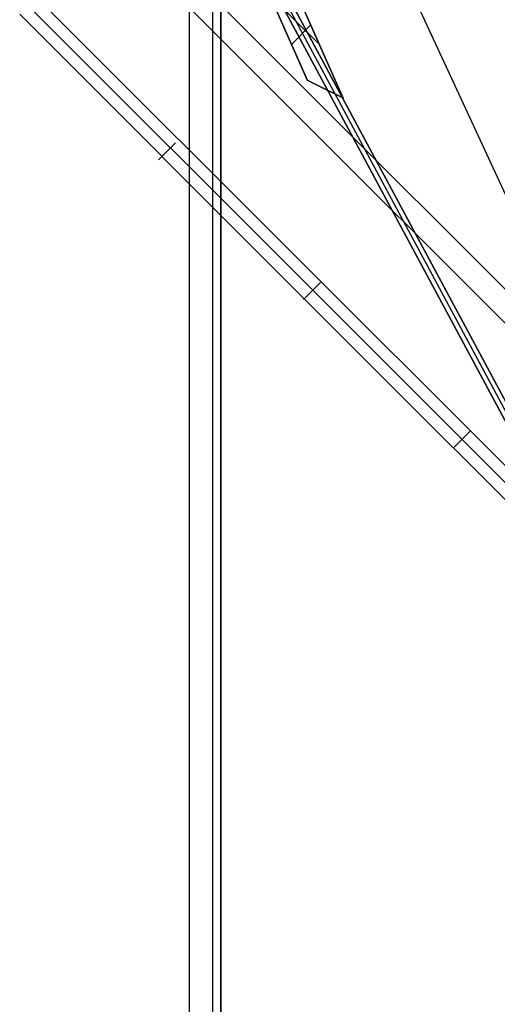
# Model space of a CAD drawing. Header units: millimetres. Extents: x -630 to 192, y -7 to 1615.
# Tile 116 of 249: x -629 to -600, y 1517 to 1578. Entities that reach past the tile are written whole.
import ezdxf

# ---------------------------------------------------------------- set-up
doc = ezdxf.new("R2010")
doc.units = ezdxf.units.MM
doc.header["$MEASUREMENT"] = 0
doc.layers.add('OVIDIO 160x80x72h', color=7, linetype='Continuous')

msp = doc.modelspace()

# ---------------------------------------------------------------- linework, layer by layer
at = {"layer": 'OVIDIO 160x80x72h', "extrusion": (0.2655070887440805, 0.8812084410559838, -0.3911235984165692)}
for points in [[(996.2072264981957, 1135.413686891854), (1041.826962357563, 1194.633811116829)], [(1041.826962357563, 1194.633811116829), (996.2072264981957, 1135.413686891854)]]:
    msp.add_lwpolyline(points, dxfattribs=at)
at = {"layer": 'OVIDIO 160x80x72h', "extrusion": (0.2028516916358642, -0.1089792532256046, 0.9731262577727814)}
for points in [[(1126.146605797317, 1420.555159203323), (1126.146605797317, 1259.899314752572)], [(1126.146605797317, 1259.899314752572), (1126.146605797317, 1420.555159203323)]]:
    msp.add_lwpolyline(points, dxfattribs=at)
at = {"layer": 'OVIDIO 160x80x72h', "extrusion": (0.2655604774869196, 0.8811853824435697, -0.3911393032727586)}
for points in [[(1042.636154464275, 1194.092245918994), (996.315855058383, 1133.973950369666)], [(996.315855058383, 1133.973950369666), (1042.636154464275, 1194.092245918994)]]:
    msp.add_lwpolyline(points, dxfattribs=at)
at = {"layer": 'OVIDIO 160x80x72h', "extrusion": (0.2028516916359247, -0.1089792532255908, 0.9731262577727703)}
msp.add_lwpolyline([(1125.851135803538, 1420.55515920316), (1125.851135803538, 1259.89931475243)], dxfattribs=at)
at = {"layer": 'OVIDIO 160x80x72h', "extrusion": (0.2028516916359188, -0.1089792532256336, 0.9731262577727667)}
for points in [[(1125.555665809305, 1420.55515920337), (1125.555665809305, 1259.899314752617)], [(1125.555665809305, 1259.899314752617), (1125.555665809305, 1420.55515920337)]]:
    msp.add_lwpolyline(points, dxfattribs=at)
at = {"layer": 'OVIDIO 160x80x72h', "extrusion": (0.2653515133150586, 0.8812750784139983, -0.3910790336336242)}
for points in [[(1038.490575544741, 1191.77472089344), (996.1069274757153, 1136.725295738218)], [(996.1069274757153, 1136.725295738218), (1038.490575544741, 1191.77472089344)]]:
    msp.add_lwpolyline(points, dxfattribs=at)
at = {"layer": 'OVIDIO 160x80x72h', "extrusion": (0.2653515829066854, 0.8812750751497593, -0.3910789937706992)}
for points in [[(996.2858030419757, 1136.587216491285), (1038.669636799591, 1191.636862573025)], [(1038.669636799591, 1191.636862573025), (996.2858030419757, 1136.587216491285)]]:
    msp.add_lwpolyline(points, dxfattribs=at)
at = {"layer": 'OVIDIO 160x80x72h', "extrusion": (0.2357022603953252, -0.2357022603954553, 0.9428090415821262)}
msp.add_lwpolyline([(698.1573410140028, 1711.501710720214), (698.1573410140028, 1602.423907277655)], dxfattribs=at)
at = {"layer": 'OVIDIO 160x80x72h', "extrusion": (0.2357022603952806, -0.23570226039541, 0.9428090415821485)}
msp.add_lwpolyline([(697.2086577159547, 1602.423907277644), (697.2086577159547, 1711.501710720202)], dxfattribs=at)
at = {"layer": 'OVIDIO 160x80x72h', "extrusion": (0.2357022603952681, -0.2357022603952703, 0.9428090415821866)}
msp.add_lwpolyline([(694.3626078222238, 1602.423907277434), (694.3626078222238, 1711.501710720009)], dxfattribs=at)
at = {"layer": 'OVIDIO 160x80x72h', "extrusion": (0.235702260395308, -0.2357022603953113, 0.9428090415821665)}
msp.add_lwpolyline([(695.3112911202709, 1711.501710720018), (695.3112911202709, 1602.42390727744)], dxfattribs=at)
at = {"layer": 'OVIDIO 160x80x72h', "extrusion": (0.8811853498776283, 0.2655605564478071, 0.3911393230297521)}
for points in [[(1701.291653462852, 714.2031513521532), (1654.97137300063, 654.0848974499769)], [(1654.97137300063, 654.0848974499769), (1701.291653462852, 714.2031513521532)]]:
    msp.add_lwpolyline(points, dxfattribs=at)
at = {"layer": 'OVIDIO 160x80x72h', "extrusion": (0.8812084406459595, 0.2655070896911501, 0.3911235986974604)}
for points in [[(1700.559479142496, 714.780254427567), (1654.939748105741, 655.560136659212)], [(1654.939748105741, 655.560136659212), (1700.559479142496, 714.780254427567)]]:
    msp.add_lwpolyline(points, dxfattribs=at)
at = {"layer": 'OVIDIO 160x80x72h'}
for points in [[(-618.9395739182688, 803.7713601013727), (-618.9395739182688, 1588.450785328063)], [(-617.4797004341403, 803.7713601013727), (-617.4797004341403, 1588.450933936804)], [(-616.9930759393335, 803.7713601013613), (-616.9930759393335, 1588.450785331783)], [(-616.9930759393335, 1588.450785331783), (-616.9930759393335, 803.7713601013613)], [(-586.7408006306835, 1549.127573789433), (-622.9321555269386, 1585.318928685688)], [(-587.8013108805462, 1548.067063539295), (-623.9853004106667, 1584.251053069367)], [(-610.8612240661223, 1576.89760538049), (-613.958475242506, 1579.995019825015)], [(-611.2776977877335, 1561.643071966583), (-628.9507701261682, 1579.316144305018)], [(-611.2775032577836, 1561.643266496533), (-592.7513055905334, 1543.117068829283)], [(-593.2817099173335, 1542.586664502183), (-611.8079050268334, 1561.112864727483)], [(-611.8079050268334, 1561.112864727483), (-593.2817099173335, 1542.586664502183)], [(-602.5448074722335, 1551.849764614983), (-601.4840625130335, 1552.910509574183)]]:
    msp.add_lwpolyline(points, dxfattribs=at)
at = {"layer": 'OVIDIO 160x80x72h', "extrusion": (1, 0, 0)}
for points in [[(1588.450785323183, 719.8661606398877), (803.7713601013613, 719.8661610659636)], [(803.7713601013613, 719.8661610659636), (1588.450785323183, 719.8661606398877)], [(803.7713601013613, 717.5773067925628), (1588.071253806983, 717.5773067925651)], [(1588.071253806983, 717.5773067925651), (803.7713601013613, 717.5773067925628)]]:
    msp.add_lwpolyline(points, dxfattribs=at)
at = {"layer": 'OVIDIO 160x80x72h', "extrusion": (0.1089792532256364, -0.2028516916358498, 0.9731262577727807)}
for points in [[(207.2646802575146, 1811.173118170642), (207.2646802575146, 1650.517273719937)], [(207.2646802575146, 1650.517273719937), (207.2646802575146, 1811.173118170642)]]:
    msp.add_lwpolyline(points, dxfattribs=at)
at = {"layer": 'OVIDIO 160x80x72h', "extrusion": (0.1089792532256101, -0.2028516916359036, 0.9731262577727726)}
msp.add_lwpolyline([(207.5601502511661, 1811.173118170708), (207.560150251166, 1650.517273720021)], dxfattribs=at)
at = {"layer": 'OVIDIO 160x80x72h', "extrusion": (0.9999999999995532, 9.452204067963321e-07, 0)}
for points in [[(803.7719435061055, 718.9204302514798), (1588.071837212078, 718.9189475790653)], [(1588.071837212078, 718.9189475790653), (803.7719435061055, 718.9204302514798)]]:
    msp.add_lwpolyline(points, dxfattribs=at)
at = {"layer": 'OVIDIO 160x80x72h', "extrusion": (0.1089792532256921, -0.2028516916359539, 0.973126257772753)}
for points in [[(207.855620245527, 1650.517273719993), (207.855620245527, 1811.173118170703)], [(207.855620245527, 1811.173118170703), (207.855620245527, 1650.517273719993)]]:
    msp.add_lwpolyline(points, dxfattribs=at)
at = {"layer": 'OVIDIO 160x80x72h', "extrusion": (0.8812750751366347, 0.2653515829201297, 0.3910789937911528)}
for points in [[(1697.626252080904, 711.8851023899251), (1655.242596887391, 656.8356882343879)], [(1655.242596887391, 656.8356882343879), (1697.626252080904, 711.8851023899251)]]:
    msp.add_lwpolyline(points, dxfattribs=at)
at = {"layer": 'OVIDIO 160x80x72h', "extrusion": (0.8812750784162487, 0.2653515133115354, 0.3910790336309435)}
for points in [[(1697.447280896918, 712.022930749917), (1655.063454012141, 656.9732733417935)], [(1655.063454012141, 656.9732733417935), (1697.447280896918, 712.022930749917)]]:
    msp.add_lwpolyline(points, dxfattribs=at)
at = {"layer": 'OVIDIO 160x80x72h', "extrusion": (0.1089854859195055, -0.2028612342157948, 0.9731235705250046)}
msp.add_lwpolyline([(209.6975234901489, 1804.598717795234), (209.6975234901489, 1794.556588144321)], dxfattribs=at)
at = {"layer": 'OVIDIO 160x80x72h', "extrusion": (0.1089792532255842, -0.2028516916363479, 0.9731262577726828)}
msp.add_lwpolyline([(210.2813399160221, 1804.595970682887), (210.2813399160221, 1794.553841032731)], dxfattribs=at)
at = {"layer": 'OVIDIO 160x80x72h', "extrusion": (0.1089792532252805, -0.2028516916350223, 0.9731262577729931)}
msp.add_lwpolyline([(210.8722799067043, 1794.553841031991), (210.8722799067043, 1804.595970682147)], dxfattribs=at)
at = {"layer": 'OVIDIO 160x80x72h', "extrusion": (3.152902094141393e-06, -7.099553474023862e-06, 0.9999999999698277)}
for points in [[(-609.3849408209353, 1573.573381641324), (-613.226278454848, 1582.223121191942)], [(-613.226278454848, 1582.223121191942), (-609.3849408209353, 1573.573381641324)]]:
    msp.add_lwpolyline(points, dxfattribs=at)
at = {"layer": 'OVIDIO 160x80x72h', "extrusion": (3.152902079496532e-06, -7.099553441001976e-06, 0.9999999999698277)}
for points in [[(-611.5979601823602, 1574.679725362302), (-614.6127340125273, 1581.468248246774)], [(-614.6127340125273, 1581.468248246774), (-611.5979601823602, 1574.679725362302)]]:
    msp.add_lwpolyline(points, dxfattribs=at)
at = {"layer": 'OVIDIO 160x80x72h', "extrusion": (-0.0004026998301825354, 0.0004026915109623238, 0.9999998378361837)}
for points in [[(-628.4251190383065, 1579.850800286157), (-610.7472828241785, 1562.173332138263)], [(-610.7472828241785, 1562.173332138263), (-628.4251190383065, 1579.850800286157)]]:
    msp.add_lwpolyline(points, dxfattribs=at)
at = {"layer": 'OVIDIO 160x80x72h', "extrusion": (-8.002650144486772e-07, 8.002674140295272e-07, 0.9999999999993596)}
for points in [[(-611.807905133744, 1561.112864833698), (-629.476374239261, 1578.781386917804)], [(-629.476374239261, 1578.781386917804), (-611.807905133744, 1561.112864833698)]]:
    msp.add_lwpolyline(points, dxfattribs=at)
at = {"layer": 'OVIDIO 160x80x72h', "extrusion": (-1.531191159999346e-05, -1.531110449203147e-05, 0.9999999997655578)}
msp.add_lwpolyline([(-611.3894219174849, 1578.122817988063), (-612.5816683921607, 1576.93063435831)], dxfattribs=at)
at = {"layer": 'OVIDIO 160x80x72h', "extrusion": (0.1089886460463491, -0.2028662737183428, 0.973122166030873)}
for points in [[(206.4771393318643, 1794.659186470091), (206.4771393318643, 1797.322644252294)], [(206.4771393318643, 1797.322644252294), (206.4771393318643, 1794.659186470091)]]:
    msp.add_lwpolyline(points, dxfattribs=at)
at = {"layer": 'OVIDIO 160x80x72h', "extrusion": (-6.135810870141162e-06, 3.067445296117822e-06, 0.9999999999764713)}
for points in [[(-609.3782541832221, 1573.566062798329), (-611.5912735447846, 1574.672406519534)], [(-611.5912735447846, 1574.672406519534), (-609.3782541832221, 1573.566062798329)]]:
    msp.add_lwpolyline(points, dxfattribs=at)
at = {"layer": 'OVIDIO 160x80x72h', "extrusion": (-0.2761227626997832, -0.1226216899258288, 0.9532681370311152)}
msp.add_lwpolyline([(-1686.088690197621, 295.3891281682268), (-1686.088690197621, 293.889128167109)], dxfattribs=at)
at = {"layer": 'OVIDIO 160x80x72h', "extrusion": (0.9840531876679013, -0.05870066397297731, 0.1679093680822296)}
msp.add_lwpolyline([(1533.913344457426, 827.3006426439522), (1535.851907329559, 821.8439388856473)], dxfattribs=at)
at = {"layer": 'OVIDIO 160x80x72h', "extrusion": (0.1089886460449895, -0.2028662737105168, 0.9731221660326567)}
msp.add_lwpolyline([(208.987495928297, 1737.176995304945), (208.987495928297, 1794.558121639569)], dxfattribs=at)
at = {"layer": 'OVIDIO 160x80x72h', "extrusion": (0.1089855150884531, -0.2028614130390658, 0.9731235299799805)}
for points in [[(209.6970947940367, 1737.175568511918), (209.6970947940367, 1794.556694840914)], [(209.6970947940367, 1794.556694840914), (209.6970947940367, 1737.175568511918)]]:
    msp.add_lwpolyline(points, dxfattribs=at)
at = {"layer": 'OVIDIO 160x80x72h', "extrusion": (5.87933724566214e-06, 0.999999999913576, 1.175931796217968e-05)}
msp.add_lwpolyline([(608.0414150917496, 714.3080674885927), (606.6997940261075, 716.991456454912)], dxfattribs=at)
at = {"layer": 'OVIDIO 160x80x72h', "extrusion": (-0.2760888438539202, -0.1226098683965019, 0.9532794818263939)}
msp.add_lwpolyline([(-1686.079517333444, 294.8955089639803), (-1686.079517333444, 293.8802655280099)], dxfattribs=at)
at = {"layer": 'OVIDIO 160x80x72h', "extrusion": (0.1089886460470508, -0.2028662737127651, 0.9731221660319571)}
msp.add_lwpolyline([(207.1900856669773, 1794.659186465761), (207.1900856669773, 1796.338844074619)], dxfattribs=at)
at = {"layer": 'OVIDIO 160x80x72h', "extrusion": (0.9840532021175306, -0.05870066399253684, 0.167909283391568)}
msp.add_lwpolyline([(1535.194775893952, 821.61037347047), (1533.256192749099, 827.0671316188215)], dxfattribs=at)
at = {"layer": 'OVIDIO 160x80x72h', "extrusion": (0.1089886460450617, -0.2028662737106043, 0.9731221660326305)}
for points in [[(208.2745496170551, 1737.176995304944), (208.2745496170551, 1794.558121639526)], [(208.2745496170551, 1794.558121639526), (208.2745496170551, 1737.176995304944)]]:
    msp.add_lwpolyline(points, dxfattribs=at)
at = {"layer": 'OVIDIO 160x80x72h', "extrusion": (0.1089886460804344, -0.202866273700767, 0.9731221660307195)}
for points in [[(207.9030322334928, 1794.659186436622), (207.9030322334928, 1795.355043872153)], [(207.9030322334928, 1795.355043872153), (207.9030322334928, 1794.659186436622)]]:
    msp.add_lwpolyline(points, dxfattribs=at)
at = {"layer": 'OVIDIO 160x80x72h', "extrusion": (-0.2760888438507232, -0.1226098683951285, 0.9532794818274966)}
msp.add_lwpolyline([(-1684.787231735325, 293.8802655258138), (-1684.787231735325, 295.3802655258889)], dxfattribs=at)
at = {"layer": 'OVIDIO 160x80x72h', "extrusion": (-0.0002316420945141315, 0.9998841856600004, -0.01521714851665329)}
msp.add_lwpolyline([(609.6728750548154, 23.61415568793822), (599.131489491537, 716.0239366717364)], dxfattribs=at)
at = {"layer": 'OVIDIO 160x80x72h', "extrusion": (0.01521891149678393, 0.01521891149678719, 0.9997683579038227)}
msp.add_lwpolyline([(-619.5120402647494, 1570.976201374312), (-620.5727927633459, 1569.915694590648)], dxfattribs=at)
at = {"layer": 'OVIDIO 160x80x72h', "extrusion": (-0.0002316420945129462, 0.9998841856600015, -0.01521714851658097)}
msp.add_lwpolyline([(610.9295118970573, 23.61615259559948), (600.383361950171, 716.3388816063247)], dxfattribs=at)
at = {"layer": 'OVIDIO 160x80x72h', "extrusion": (0.02146384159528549, -0.04629577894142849, 0.9986971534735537)}
msp.add_lwpolyline([(115.6438006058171, 1610.848076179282), (115.6438006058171, 1711.361111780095)], dxfattribs=at)
at = {"layer": 'OVIDIO 160x80x72h', "extrusion": (-0.4726049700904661, 0.4948070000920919, 0.7292534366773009)}
msp.add_lwpolyline([(-650.7541522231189, -657.2968758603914), (-650.7552234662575, -657.2508016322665), (-650.7548751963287, -657.2045603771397), (-650.75309447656, -657.1582174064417), (-650.7498723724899, -657.1118390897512), (-650.7452040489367, -657.0654925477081), (-650.7390888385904, -657.0192453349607), (-650.7315302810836, -656.9731651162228), (-650.7225361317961, -656.9273193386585), (-650.7121183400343, -656.8817749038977), (-650.7002929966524, -656.8365978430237), (-650.6870802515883, -656.7918529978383), (-650.6725042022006, -656.7476037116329), (-650.6565927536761, -656.7039115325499), (-650.6393774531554, -656.6608359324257), (-650.6208932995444, -656.618434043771), (-650.6011785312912, -656.5767604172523)], dxfattribs=at)
at = {"layer": 'OVIDIO 160x80x72h', "extrusion": (0.8812743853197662, 0.2653523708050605, 0.3910800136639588)}
msp.add_lwpolyline([(1627.920931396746, 645.562571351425), (1672.233798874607, 703.1176498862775)], dxfattribs=at)
at = {"layer": 'OVIDIO 160x80x72h', "extrusion": (0.007397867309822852, 0.007397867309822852, 0.9999452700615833)}
for points in [[(-611.7901720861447, 1561.104619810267), (-610.7294521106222, 1562.16528173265)], [(-610.7294521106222, 1562.16528173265), (-611.7901720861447, 1561.104619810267)]]:
    msp.add_lwpolyline(points, dxfattribs=at)
at = {"layer": 'OVIDIO 160x80x72h', "extrusion": (-0.0003781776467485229, 0.0003781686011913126, 0.9999998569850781)}
for points in [[(-610.7472850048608, 1562.173355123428), (-592.2208617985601, 1543.647377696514)], [(-592.2208617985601, 1543.647377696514), (-610.7472850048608, 1562.173355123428)]]:
    msp.add_lwpolyline(points, dxfattribs=at)

doc.saveas('drawing.dxf')
